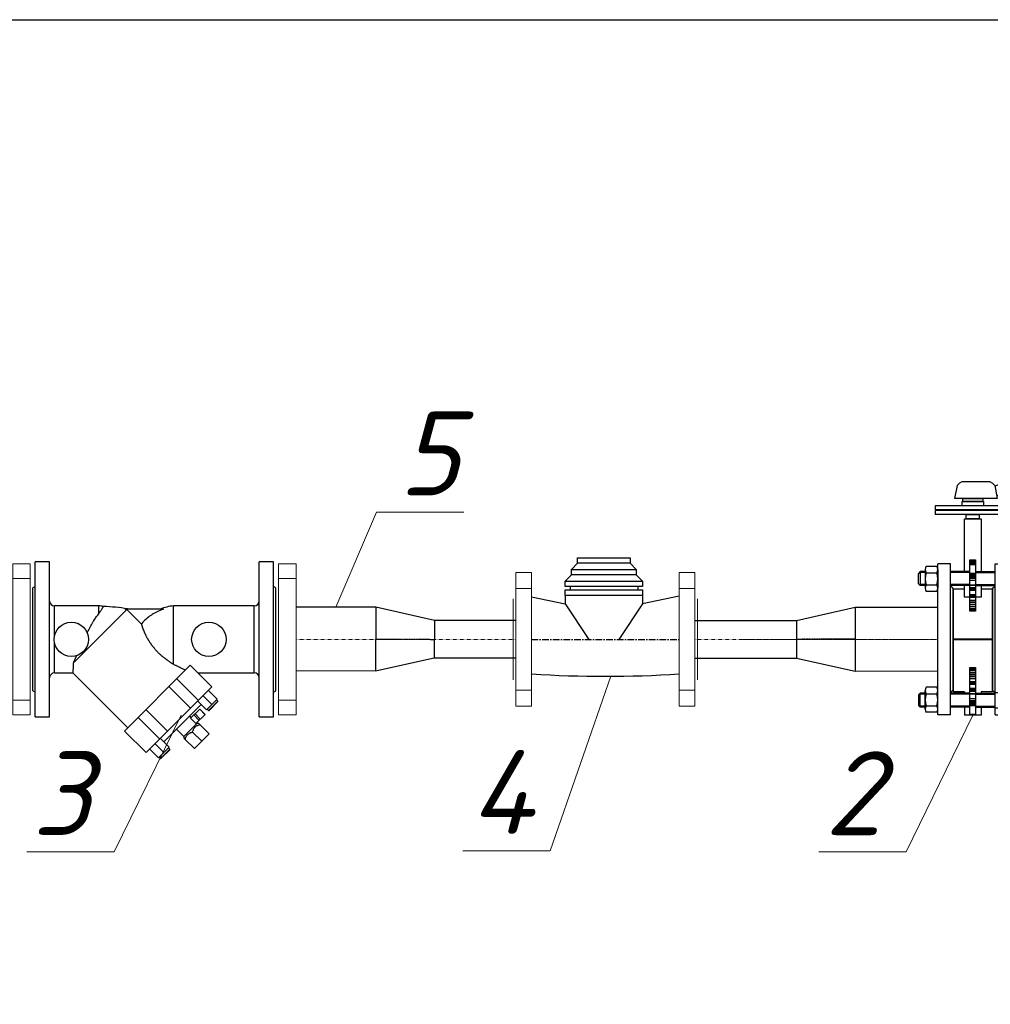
# Model space of a CAD drawing. Header units: inches. Extents: x 8001 to 766003, y -84601 to 563258.
# Tile 138 of 169: x 499299 to 503930, y 180726 to 185422. Entities that reach past the tile are written whole.
import ezdxf
from ezdxf import colors
from ezdxf.entities.mleader import LeaderData, LeaderLine
from ezdxf.math import Vec2, Vec3

# ---------------------------------------------------------------- set-up
doc = ezdxf.new("R2010")
doc.units = ezdxf.units.IN
doc.header["$MEASUREMENT"] = 0
for name, pattern in [('CENTER', [50.8, 31.75, -6.35, 6.35, -6.35]), ('CNS_SOLID', [0]), ('ОСЕВАЯ', [2, 1.25, -0.25, 0.25, -0.25])]:
    doc.linetypes.add(name, pattern=pattern)
for name, color, linetype in [('GSI_MCH_FI_TEXT', 7, 'Continuous'), ('GSI_MCH_FORMAT', 7, 'Continuous'), ('GSI_MCH_PL_DCW_B1', 170, 'Continuous'), ('ТХ_Оси труб.', 3, 'ОСЕВАЯ')]:
    doc.layers.add(name, color=color, linetype=linetype)
doc.layers.add('vis', color=7, linetype='CNS_SOLID', lineweight=30)
doc.styles.add('ISOPEUR', font='isocpeui.ttf')

# ---------------------------------------------------------------- blocks, each defined once
blk = doc.blocks.new('*U1272')
at = {"linetype": 'ByBlock'}
for p, q in [((261.9, 206.4, 265), (165.5, 206.4, 364.8)), ((165.5, 206.4, 328.6), (165.5, 182.4, 332.8)), ((261.9, 206.4, 265), (261.9, 182.4, 265)), ((261.9, 182.4, 265), (165.5, 182.4, 364.8)), ((86.8, 159.1, 31.2), (-3.2, 159.1, 31.2)), ((-3.2, 159.1, 31.2), (-3.2, 154.4, 31.2)), ((86.8, 154.4, 31.2), (-3.2, 154.4, 31.2)), ((86.8, 153.5, 31.2), (-3.2, 153.5, 31.2)), ((-3.2, 153.5, 31.2), (-3.2, 148.8, 31.2)), ((86.8, 159.1, 31.2), (86.8, 154.4, 31.2)), ((86.8, 153.5, 31.2), (86.8, 148.8, 31.2)), ((86.8, 148.8, 31.2), (-3.2, 148.8, 31.2)), ((-15, 83.3), (-15, 61)), ((-1.1, 87), (-13.9, 87)), ((0, -90), (0, 90)), ((15, 90), (0, 90)), ((0, 83.3), (0, 61)), ((15, -90), (15, 90)), ((68.4, -90), (68.4, 90)), ((68.4, 90), (83.4, 90)), ((83.4, -90), (83.4, 90)), ((83.4, 83.3), (83.4, 61)), ((84.5, 87), (97.2, 87)), ((98.4, 83.3), (98.4, 61)), ((18, 61), (15, 63.5)), ((18, 61), (18, -61)), ((65.4, 61), (68.4, 63.5)), ((65.4, 61), (65.4, -61)), ((-1.1, 57.1), (-13.9, 57.1)), ((84.5, 57.1), (97.2, 57.1)), ((-1.1, -57.1), (-13.9, -57.1)), ((84.5, -57.1), (97.2, -57.1)), ((-15, -83.3), (-15, -61)), ((0, -83.3), (0, -61)), ((18, -61), (15, -63.5)), ((65.4, -61), (68.4, -63.5)), ((68.4, -63.5), (83.4, -63.5)), ((83.4, -83.3), (83.4, -61)), ((98.4, -83.3), (98.4, -61)), ((68.4, -81.5), (83.4, -81.5)), ((-1.1, -87), (-13.9, -87)), ((15, -90), (0, -90)), ((68.4, -90), (83.4, -90)), ((84.5, -87), (97.2, -87))]:
    blk.add_line(p, q, dxfattribs=at)
for p, q in [((62.4, 187.7, 87.2), (28.6, 187.7, 206.2)), ((71, 168, -39.4), (20, 168, 31.1)), ((31.8, 143.7, 31.2), (51.6, 143.7, 31.2)), ((31.8, 80.8, 31.2), (31.8, 143.7, 31.2)), ((51.6, 143.7, 31.2), (51.6, 80.8, 31.2)), ((38.4, 94.3, -102.5), (45, 94.3, -102.5)), ((38.4, 93.4, -102.2), (45, 93.4, -102.2)), ((38.4, 93.3, -132.5), (45, 93.3, -132.5)), ((38.4, 92.6, -102), (45, 92.6, -102)), ((38.4, 92.5, -101.9), (45, 92.5, -101.9)), ((38.4, 91.9, -101.6), (45, 91.9, -101.6)), ((38.4, 91.8, -133.2), (45, 91.8, -133.2)), ((38.4, 91.2, -132.1), (45, 91.2, -132.1)), ((38.4, 91, -132.1), (45, 91, -132.1)), ((38.4, 90.5, -100.6), (45, 90.5, -100.6)), ((38.4, 90.4, -134.1), (45, 90.4, -134.1)), ((38.4, 89.4, -99.5), (45, 89.4, -99.5)), ((38.4, 89.3, -135.3), (45, 89.3, -135.3)), ((38.4, 78.8, -82.2), (45, 78.8, -82.2)), ((38.4, 78.6, -152.5), (45, 78.6, -152.5)), ((38.4, 77.7, -81.1), (45, 77.7, -81.1)), ((38.4, 77.4, -153.6), (45, 77.4, -153.6)), ((38.4, 77, -132.1), (45, 77, -132.1)), ((38.4, 76.8, -80.4), (45, 76.8, -80.4)), ((38.4, 76.3, -80.1), (45, 76.3, -80.1)), ((38.4, 76.1, -154.6), (45, 76.1, -154.6)), ((38.4, 75.6, -79.7), (45, 75.6, -79.7)), ((38.4, 75.3, -94.8), (45, 75.3, -94.8)), ((38.4, 75, -90.6), (45, 75, -90.6)), ((38.4, 74.8, -144.1), (45, 74.8, -144.1)), ((38.4, 74.8, -79.5), (45, 74.8, -79.5)), ((38.4, 74.5, -155.2), (45, 74.5, -155.2)), ((38.4, 73.2, -79.1), (45, 73.2, -79.1)), ((38.4, 73, -155.6), (45, 73, -155.6)), ((38.4, 70.5, -100.3), (45, 70.5, -100.3)), ((18.7, -62.7, 0.2), (18.7, 60.3, -0.2)), ((18.7, 60.3, 267), (31.8, 60.3, 296.3)), ((31.8, 50.4, 31.2), (31.8, 64.2, 31.2)), ((38.4, 70.4, -134.3), (45, 70.4, -134.3)), ((38.4, 65, -86.8), (45, 65, -86.8)), ((38.4, 64.8, -147.8), (45, 64.8, -147.8)), ((38.4, 61.9, -101.9), (45, 61.9, -101.9)), ((38.4, 61.9, -132.6), (45, 61.9, -132.6)), ((38.4, 61.5, -98.2), (45, 61.5, -98.2)), ((38.4, 61.4, -98.1), (45, 61.4, -98.1)), ((38.4, 61, -101.3), (45, 61, -101.3)), ((38.4, 60.9, -133.2), (45, 60.9, -133.2)), ((38.4, 60.6, -102), (45, 60.6, -102)), ((38.4, 60.5, -96.5), (45, 60.5, -96.5)), ((38.4, 60.5, -96.5), (45, 60.5, -96.5)), ((38.4, 60.5, -96.5), (45, 60.5, -96.5)), ((38.4, 60.4, -138), (45, 60.4, -138)), ((38.4, 60.1, -100.6), (45, 60.1, -100.6)), ((38.4, 60, -133.9), (45, 60, -133.9)), ((51.6, 64.2, 31.2), (51.6, 50.4, 31.2)), ((51.6, 60.3, 265), (64.7, 60.3, 264.9)), ((64.7, 60.3, -0.2), (64.7, -62.7, 0.2)), ((18.7, 54.8, 264.9), (18, 54.8, 264.9)), ((18, 54.8, -0.2), (18, -57.3, 0.2)), ((51.6, 50.4, 31.2), (31.8, 50.4, 31.2)), ((38.4, 58.6, -96.6), (45, 58.6, -96.6)), ((38.4, 58.5, -138), (45, 58.5, -138)), ((38.4, 53.4, -79), (45, 53.4, -79)), ((38.4, 53.1, -155.5), (45, 53.1, -155.5)), ((38.4, 52.7, -132.1), (45, 52.7, -132.1)), ((38.4, 52.4, -132.1), (45, 52.4, -132.1)), ((38.4, 52, -78.9), (45, 52, -78.9)), ((38.4, 51.8, -155.7), (45, 51.8, -155.7)), ((38.4, 51.3, -78.7), (45, 51.3, -78.7)), ((38.4, 51.1, -132.1), (45, 51.1, -132.1)), ((38.4, 50.7, -78.4), (45, 50.7, -78.4)), ((38.4, 50.5, -156.1), (45, 50.5, -156.1)), ((65.4, 54.8, 264.9), (64.7, 54.8, 264.9)), ((65.4, -57.3, 0.2), (65.4, 54.8, -0.2)), ((38.4, 46.8, -76.7), (45, 46.8, -76.7)), ((38.4, 46.5, -157.8), (45, 46.5, -157.8)), ((38.4, 44.5, -132.1), (45, 44.5, -132.1)), ((38.4, 44.2, -132.1), (45, 44.2, -132.1)), ((38.4, 42, -72.9), (45, 42, -72.9)), ((38.4, 41.8, -161.6), (45, 41.8, -161.6)), ((38.4, 39.5, -71.2), (45, 39.5, -71.2)), ((38.4, 39.3, -71), (45, 39.3, -71)), ((38.4, 36.9, -69.6), (45, 36.9, -69.6)), ((38.4, 36.6, -164.8), (45, 36.6, -164.8)), ((38.4, 36.2, -69.9), (45, 36.2, -69.9)), ((38.4, 35.9, -69.9), (45, 35.9, -69.9)), ((38.4, 35.4, -70), (45, 35.4, -70)), ((38.4, 35.1, -164.4), (45, 35.1, -164.4)), ((38.4, 34.6, -70.2), (45, 34.6, -70.2)), ((38.4, 34.4, -70.2), (45, 34.4, -70.2)), ((38.4, 33.9, -174.6), (45, 33.9, -174.6)), ((64.7, 0.2, 59), (18.7, 0.2, 59)), ((18.7, -0.1, -25.7), (64.7, -0.1, -25.7)), ((38.4, -33.8, 234.6), (45, -33.8, 234.6)), ((38.4, -34.3, 224.2), (45, -34.3, 224.2)), ((38.4, -34.6, 224.3), (45, -34.6, 224.3)), ((38.4, -35.1, 224.4), (45, -35.1, 224.4)), ((38.4, -35.3, 224.4), (45, -35.3, 224.4)), ((38.4, -35.8, 223), (45, -35.8, 223)), ((38.4, -36.1, 224.7), (45, -36.1, 224.7)), ((38.4, -36.6, 224.8), (45, -36.6, 224.8)), ((38.4, -36.8, 129.6), (45, -36.8, 129.6)), ((38.4, -39.2, 220.9), (45, -39.2, 220.9)), ((38.4, -39.5, 220.7), (45, -39.5, 220.7)), ((38.4, -41.7, 221.6), (45, -41.7, 221.6)), ((38.4, -42, 132.9), (45, -42, 132.9)), ((38.4, -44.1, 219.8), (45, -44.1, 219.8)), ((38.4, -44.4, 219.6), (45, -44.4, 219.6)), ((38.4, -46.5, 217.8), (45, -46.5, 217.8)), ((38.4, -46.7, 136.7), (45, -46.7, 136.7)), ((18, -57.3, 264.9), (18.7, -57.3, 264.9)), ((38.4, -50.4, 216.1), (45, -50.4, 216.1)), ((38.4, -50.6, 138.5), (45, -50.6, 138.5)), ((38.4, -51, 215.9), (45, -51, 215.9)), ((38.4, -51.3, 215.8), (45, -51.3, 215.8)), ((38.4, -51.7, 215.7), (45, -51.7, 215.7)), ((38.4, -51.9, 138.9), (45, -51.9, 138.9)), ((38.4, -52.4, 215.6), (45, -52.4, 215.6)), ((38.4, -52.6, 215.6), (45, -52.6, 215.6)), ((38.4, -53.1, 215.5), (45, -53.1, 215.5)), ((38.4, -53.3, 139), (45, -53.3, 139)), ((38.4, -58.4, 198), (45, -58.4, 198)), ((38.4, -58.5, 156.6), (45, -58.5, 156.6)), ((64.7, -57.3, 264.9), (65.4, -57.3, 264.9)), ((31.8, -62.7, 265), (18.7, -62.7, 265)), ((31.8, -62.7, 295.5), (31.8, -64.2, 294)), ((38.4, -60, 193.9), (45, -60, 193.9)), ((38.4, -60.1, 195.3), (45, -60.1, 195.3)), ((38.4, -60.3, 198.1), (45, -60.3, 198.1)), ((38.4, -60.4, 156.5), (45, -60.4, 156.5)), ((38.4, -60.5, 215.6), (45, -60.5, 215.6)), ((38.4, -60.9, 193.2), (45, -60.9, 193.2)), ((38.4, -60.9, 161.4), (45, -60.9, 161.4)), ((38.4, -61.3, 165.1), (45, -61.3, 165.1)), ((38.4, -61.4, 165.3), (45, -61.4, 165.3)), ((38.4, -61.8, 192.6), (45, -61.8, 192.6)), ((38.4, -61.9, 162), (45, -61.9, 162)), ((38.4, -64.7, 207.8), (45, -64.7, 207.8)), ((38.4, -64.9, 146.8), (45, -64.9, 146.8)), ((38.4, -70.4, 194.3), (45, -70.4, 194.3)), ((64.7, -62.7, 265), (51.6, -62.7, 265)), ((51.6, -62.7, 295.5), (51.6, -64.2, 294)), ((31.8, -80.8, 277.5), (31.8, -90.5, 267.9)), ((38.4, -70.5, 160.3), (45, -70.5, 160.3)), ((38.4, -72.9, 215.6), (45, -72.9, 215.6)), ((38.4, -73.2, 139.1), (45, -73.2, 139.1)), ((38.4, -74.5, 215.2), (45, -74.5, 215.2)), ((38.4, -74.7, 139.5), (45, -74.7, 139.5)), ((38.4, -74.8, 204.1), (45, -74.8, 204.1)), ((38.4, -74.9, 150.6), (45, -74.9, 150.6)), ((38.4, -75.3, 151.7), (45, -75.3, 151.7)), ((38.4, -75.5, 214.8), (45, -75.5, 214.8)), ((38.4, -76, 214.6), (45, -76, 214.6)), ((38.4, -76.3, 140.1), (45, -76.3, 140.1)), ((38.4, -76.8, 214.1), (45, -76.8, 214.1)), ((38.4, -76.9, 214), (45, -76.9, 214)), ((38.4, -77.4, 213.6), (45, -77.4, 213.6)), ((38.4, -77.6, 141.1), (45, -77.6, 141.1)), ((38.4, -78.5, 212.5), (45, -78.5, 212.5)), ((38.4, -78.8, 142.3), (45, -78.8, 142.3)), ((51.6, -80.8, 277.5), (51.6, -90.5, 267.9)), ((51.6, -90.5, 267.9), (31.8, -90.5, 265)), ((38.4, -89.2, 195.3), (45, -89.2, 195.3)), ((38.4, -89.3, 159.5), (45, -89.3, 159.5))]:
    blk.add_line(p, q)
at = {"ltscale": 6}
for p, q in [((-21.1, 80.8), (-23.2, 78.7)), ((-23.2, 66.3), (-23.2, 78.7)), ((-15, 79.7), (-22.2, 79.7)), ((-21.1, 80.8), (-21.1, 64.2)), ((-15, 80.8), (-21.1, 80.8)), ((-13.9, 79.3), (-1.1, 79.3)), ((38.4, 80.8), (15, 80.8)), ((38.4, 79.7), (15, 79.7)), ((45, 80.8), (68.4, 80.8)), ((45, 79.7), (68.4, 79.7)), ((97.2, 79.3), (84.5, 79.3)), ((98.4, 80.8), (104.5, 80.8)), ((98.4, 79.7), (105.6, 79.7)), ((104.5, 80.8), (104.5, 64.2)), ((104.5, 80.8), (106.5, 78.7)), ((106.5, 66.3), (106.5, 78.7)), ((-21.1, 64.2), (-23.2, 66.3)), ((-15, 65.3), (-22.2, 65.3)), ((-15, 64.2), (-21.1, 64.2)), ((-13.9, 64.9), (-1.1, 64.9)), ((38.4, 65.3), (15, 65.3)), ((38.4, 64.2), (15, 64.2)), ((45, 65.3), (68.4, 65.3)), ((45, 64.2), (68.4, 64.2)), ((97.2, 64.9), (84.5, 64.9)), ((98.4, 65.3), (105.6, 65.3)), ((98.4, 64.2), (104.5, 64.2)), ((104.5, 64.2), (106.5, 66.3)), ((-21.1, -64.2), (-23.2, -66.3)), ((-23.2, -66.3), (-23.2, -78.7)), ((-15, -65.3), (-22.2, -65.3)), ((-21.1, -80.8), (-21.1, -64.2)), ((-15, -64.2), (-21.1, -64.2)), ((-13.9, -64.9), (-1.1, -64.9)), ((38.4, -64.2), (15, -64.2)), ((38.4, -65.3), (15, -65.3)), ((45, -64.2), (68.4, -64.2)), ((45, -65.3), (68.4, -65.3)), ((97.2, -64.9), (84.5, -64.9)), ((98.4, -64.2), (104.5, -64.2)), ((98.4, -65.3), (105.6, -65.3)), ((104.5, -80.8), (104.5, -64.2)), ((104.5, -64.2), (106.5, -66.3)), ((106.5, -66.3), (106.5, -78.7)), ((-21.1, -80.8), (-23.2, -78.7)), ((-15, -79.7), (-22.2, -79.7)), ((-15, -80.8), (-21.1, -80.8)), ((-13.9, -79.3), (-1.1, -79.3)), ((38.4, -79.7), (15, -79.7)), ((38.4, -80.8), (15, -80.8)), ((45, -79.7), (68.4, -79.7)), ((45, -80.8), (68.4, -80.8)), ((97.2, -79.3), (84.5, -79.3)), ((98.4, -79.7), (105.6, -79.7)), ((98.4, -80.8), (104.5, -80.8)), ((104.5, -80.8), (106.5, -78.7))]:
    blk.add_line(p, q, dxfattribs=at)
for points, elevation in [([(165.5, 201.5), (135.1, 201), (128, 200.1), (121.1, 198.9), (114.9, 197.7), (107.2, 195.8), (99.2, 193.7), (93.8, 192.1), (68.1, 182.8)], 196.3), ([(28.6, 187.7), (25.9, 186.3), (23, 183.5), (20, 168)], 8.5), ([(62.4, 187.7), (65.1, 186.3), (68, 183.5), (71, 168)], 8.5), ([(165.5, 187.8), (135.1, 187.3), (128, 186.4), (121.1, 185.2), (114.9, 183.9), (107.2, 182.1), (99.2, 179.9), (93.8, 178.3), (70.4, 171)], 197.3)]:
    blk.add_lwpolyline(points, dxfattribs=dict(elevation=elevation))
for points, elevation in [([(28.9, 164.5), (54.6, 164.5), (54.6, 159.1), (28.9, 159.1)], 16.3), ([(29.9, 168), (53.9, 168), (53.9, 164.5), (29.9, 164.5)], 17.5), ([(49.5, 143.7), (34, 143.7), (34, 148.8), (49.5, 148.8)], 31.2), ([(38.4, 94.9), (45, 94.9), (45, 33.6), (38.4, 33.6)], -132.1), ([(45, -90.5), (38.4, -90.5), (38.4, -33.6), (45, -33.6)], 265)]:
    blk.add_lwpolyline(points, close=True, dxfattribs=dict(elevation=elevation))
at = {"linetype": 'ByBlock'}
for centre, start, end in [((-7.7, 83.2), 147.7074, 212.2925), ((-7.3, 83.2), 327.7075, 32.2926), ((90.6, 83.2), 147.7074, 212.2925), ((91.1, 83.2), 327.7075, 32.2926), ((-7.7, 61), 147.7075, 212.2926), ((-7.3, 61), 327.7074, 32.2925), ((90.6, 61), 147.7075, 212.2926), ((91.1, 61), 327.7074, 32.2925), ((-7.7, -61), 147.7074, 212.2925), ((-7.3, -61), 327.7075, 32.2926), ((90.6, -61), 147.7074, 212.2925), ((91.1, -61), 327.7075, 32.2926), ((-7.7, -83.2), 147.7075, 212.2926), ((-7.3, -83.2), 327.7074, 32.2925), ((90.6, -83.2), 147.7075, 212.2926), ((91.1, -83.2), 327.7074, 32.2925)]:
    blk.add_arc(centre, 7.25, start, end, dxfattribs=at)
at = {"ltscale": 6}
for centre, start, end in [((8.8, 72.1), 162.3785, 197.6215), ((-23.8, 72.1), 342.3785, 17.6215), ((107.1, 72.1), 162.3785, 197.6215), ((74.6, 72.1), 342.3785, 17.6215), ((8.8, -72.1), 162.3785, 197.6215), ((-23.8, -72.1), 342.3785, 17.6215), ((107.1, -72.1), 162.3785, 197.6215), ((74.6, -72.1), 342.3785, 17.6215)]:
    blk.add_arc(centre, 23.8, start, end, dxfattribs=at)
blk = doc.blocks.new('*U1281')
at = {"lineweight": 15}
for p, q in [((0, 90), (21, 90)), ((0, -90), (0, 90)), ((21, -90), (21, 90)), ((24, -61), (24, 61)), ((0, -90), (21, -90))]:
    blk.add_line(p, q, dxfattribs=at)
at = {"layer": 'Defpoints', "lineweight": 15}
for p, q in [((0, 72.5), (21, 72.5)), ((0, -72.5), (21, -72.5))]:
    blk.add_line(p, q, dxfattribs=at)
blk = doc.blocks.new('*U1280')
at = {"lineweight": 15}
for p, q in [((0, 90), (21, 90)), ((0, -90), (0, 90)), ((21, -90), (21, 90)), ((24, -61), (24, 61)), ((0, -90), (21, -90))]:
    blk.add_line(p, q, dxfattribs=at)
at = {"layer": 'Defpoints', "lineweight": 15}
for p, q in [((0, 72.5), (21, 72.5)), ((0, -72.5), (21, -72.5))]:
    blk.add_line(p, q, dxfattribs=at)
blk = doc.blocks.new('*U1274')
at = {"layer": 'GSI_MCH_PL_DCW_B1'}
for p, q in [((-70, 22.5), (0, 38)), ((0, -38), (0, 38)), ((-70, -22.5), (-70, 22.5)), ((-70, -22.5), (0, -38))]:
    blk.add_line(p, q, dxfattribs=at)
at = {"layer": 'ТХ_Оси труб.'}
blk.add_line((0, 0), (-70, 0), dxfattribs=at)
blk = doc.blocks.new('*U1273')
at = {"layer": 'vis'}
for p, q in [((-128, 272.4), (-145, 272.4)), ((-145, 87.4), (-145, 272.4)), ((-128, 87.4), (-128, 272.4)), ((139, 272.4), (122, 272.4)), ((122, 87.4), (122, 272.4)), ((139, 87.4), (139, 272.4)), ((-145, 242.9), (-148, 241.2)), ((-148, 118.6), (-148, 241.2)), ((142, 241.2), (139, 242.9)), ((142, 118.6), (142, 241.2)), ((-69.4, 219.9), (-122, 219.9)), ((-122, 184.4), (-122, 219.9)), ((-99.4, 151.9), (-35.8, 215.6)), ((-69.4, 210.2), (-69.4, 219.9)), ((8, 215.9), (-38.1, 215.9)), ((-18.6, 198.4), (-35.8, 215.6)), ((-35.4, 215.9), (-35.1, 216.3)), ((-34.7, 215.9), (-35.1, 216.3)), ((116, 219.9), (20, 219.9)), ((20, 150.2), (20, 219.9)), ((116, 139.9), (116, 219.9)), ((-122, 139.9), (-122, 175.4)), ((39.9, 149.1), (-38.6, 70.6)), ((65.7, 123.3), (39.9, 149.1)), ((-122, 139.9), (-100.1, 139.9)), ((-100.1, 139.9), (-34.7, 74.5)), ((23.7, 132.9), (49.5, 107.1)), ((49.1, 139.9), (116, 139.9)), ((-148, 118.6), (-145, 116.9)), ((-12.8, 44.8), (65.7, 123.3)), ((14.4, 123.6), (40.2, 97.8)), ((71.9, 108.6), (61.5, 119)), ((139, 116.9), (142, 118.6)), ((59.2, 95.8), (48.7, 106.3)), ((65.6, 102.2), (55.1, 112.7)), ((71.9, 108.6), (59.2, 95.8)), ((72.8, 106.3), (61.5, 95)), ((72.8, 106.3), (71.2, 107.9)), ((72.8, 105.6), (72.8, 106.3)), ((-13.1, 96.1), (12.7, 70.3)), ((8.4, 57.5), (53, 102.1)), ((51.1, 96.7), (40.2, 85.8)), ((57.5, 90.3), (51.1, 96.7)), ((57.4, 90.3), (51.1, 96.6)), ((59.9, 96.6), (61.5, 95)), ((61.5, 95), (62.2, 95)), ((72.8, 105.6), (62.2, 95)), ((-145, 87.4), (-128, 87.4)), ((-22.4, 86.8), (3.4, 61)), ((41, 86.5), (39.2, 88.3)), ((46.6, 79.4), (40.2, 85.8)), ((50.5, 83.3), (44.1, 89.7)), ((51.8, 84.7), (45.5, 91)), ((57.5, 90.3), (46.6, 79.4)), ((122, 87.4), (139, 87.4)), ((-38.6, 70.6), (-12.8, 44.8)), ((23.6, 72.7), (32.3, 64.1)), ((32.3, 64.1), (47.8, 79.6)), ((47.8, 79.6), (47.3, 80.2)), ((50, 79.6), (47.8, 79.6)), ((62.3, 67.3), (51.3, 78.3)), ((14.7, 51.3), (4.2, 61.8)), ((32.3, 64.1), (32.3, 61.9)), ((44.7, 49.6), (33.7, 60.6)), ((53.5, 58.4), (42.5, 69.4)), ((62.3, 67.3), (44.7, 49.6)), ((1.9, 38.6), (-8.5, 49)), ((8.3, 44.9), (-2.2, 55.4)), ((14.7, 51.3), (1.9, 38.6)), ((4.2, 37.7), (15.5, 49)), ((4.9, 37.7), (15.5, 48.3)), ((15.5, 49), (13.9, 50.6)), ((15.5, 48.3), (15.5, 49)), ((2.6, 39.3), (4.2, 37.7)), ((4.2, 37.7), (4.9, 37.7))]:
    blk.add_line(p, q, dxfattribs=at)
for points in [[(-69.4, 210.2), (-69.1, 210.7), (-68.5, 211.5), (-68, 212.4), (-67.7, 212.8), (-67.5, 213.2), (-67, 213.9), (-66.5, 214.7), (-66.1, 215.3), (-65.7, 215.9), (-65.3, 216.5), (-65.2, 216.7), (-65, 217), (-64.7, 217.4), (-64.5, 217.8), (-64.2, 218.2), (-64.1, 218.5), (-63.9, 218.7), (-63.9, 218.8), (-63.8, 218.9), (-63.7, 219), (-63.7, 219), (-63.7, 219)], [(-35.8, 215.6), (-36.2, 215.6), (-37, 215.7), (-37.7, 215.9), (-38.1, 215.9)], [(8, 215.9), (7.1, 215.6), (5.4, 215), (3.8, 214.3), (2.9, 214), (2.1, 213.6), (0.4, 212.8), (-1.2, 212), (-2.8, 211.2), (-4.3, 210.3), (-5.8, 209.4), (-6.5, 208.9), (-7.2, 208.4), (-8.6, 207.4), (-10.1, 206.4), (-11.5, 205.2), (-12.9, 204.1), (-14.3, 202.8), (-14.9, 202.2), (-15.6, 201.6), (-16.8, 200.3), (-18, 199), (-18.6, 198.4)], [(-83, 187.5), (-82.6, 188.3), (-81.8, 189.9), (-81, 191.4), (-80.6, 192.2), (-80.2, 192.9), (-79.4, 194.5), (-78.7, 196), (-77.9, 197.4), (-77.1, 198.9), (-76.3, 200.3), (-76, 200.9), (-75.6, 201.6), (-74.8, 202.8), (-74.1, 204), (-73.4, 205.1), (-72.7, 206.1), (-72, 207.1), (-71.7, 207.6), (-71.3, 208), (-70.6, 208.9), (-69.8, 209.8), (-69.4, 210.2)], [(-18.6, 198.4), (-18.5, 198.2), (-18.5, 198), (-18.4, 197.7), (-18.4, 197.6), (-18.3, 197.5), (-18.2, 197.2), (-18.1, 196.9), (-18.1, 196.6), (-18, 196.3), (-17.8, 196), (-17.8, 195.8), (-17.7, 195.6), (-17.6, 195.3), (-17.5, 194.9), (-17.4, 194.6), (-17.3, 194.2), (-17.1, 193.8), (-17.1, 193.6), (-17, 193.4), (-16.9, 193.1), (-16.7, 192.6), (-16.6, 192.4), (-16.6, 192.2), (-16.4, 191.8), (-16.2, 191.4), (-16.1, 191.2), (-16.1, 191), (-15.9, 190.5), (-15.7, 190.1), (-15.5, 189.6), (-15.3, 189.1), (-15.1, 188.7), (-15, 188.4), (-14.9, 188.2), (-14.7, 187.7), (-14.5, 187.2), (-14.2, 186.7), (-14, 186.2), (-13.8, 185.7), (-13.6, 185.5), (-13.5, 185.2), (-13.3, 184.7), (-13, 184.2), (-12.7, 183.6), (-12.5, 183.1), (-12.2, 182.6), (-12, 182.3), (-11.9, 182), (-11.6, 181.5), (-11.3, 180.9), (-10.9, 180.4), (-10.6, 179.8), (-10.3, 179.3), (-10.1, 179), (-10, 178.7), (-9.6, 178.2), (-9.3, 177.6), (-8.9, 177.1), (-8.6, 176.5), (-8.2, 176), (-8, 175.7), (-7.8, 175.4), (-7.4, 174.9), (-7.1, 174.3), (-6.9, 174.1), (-6.7, 173.8), (-6.3, 173.3), (-5.9, 172.7), (-5.7, 172.5), (-5.5, 172.2), (-5.1, 171.7), (-4.6, 171.1), (-4.2, 170.6), (-3.8, 170.1), (-3.4, 169.6), (-3.1, 169.3), (-2.9, 169), (-2.5, 168.5), (-2, 168), (-1.6, 167.5), (-1.1, 167), (-0.7, 166.5), (-0.4, 166.2), (-0.2, 166), (0.3, 165.5), (0.8, 165), (1.2, 164.5), (1.7, 164), (2.2, 163.6), (2.4, 163.3), (2.7, 163.1), (3.2, 162.6), (3.7, 162.2), (4.2, 161.7), (4.7, 161.2), (5.2, 160.8), (5.5, 160.6), (5.7, 160.3), (6.2, 159.9), (6.8, 159.5), (7.3, 159), (7.8, 158.6), (8.3, 158.2), (8.6, 158), (8.9, 157.8), (9.4, 157.3), (9.9, 156.9), (10.2, 156.7), (10.5, 156.5), (11, 156.1), (11.5, 155.7), (11.8, 155.5), (12.1, 155.3), (12.6, 154.9), (13.2, 154.6), (13.7, 154.2), (14.2, 153.8), (14.8, 153.5), (15.1, 153.3), (15.3, 153.1), (15.9, 152.7), (16.4, 152.4), (17, 152), (17.5, 151.7), (18.1, 151.4), (18.4, 151.2), (18.6, 151), (19.2, 150.7), (19.7, 150.4), (20, 150.2)], [(-99.4, 151.9), (-99.4, 152.1), (-99.2, 152.5), (-99, 153), (-98.9, 153.2), (-98.8, 153.4), (-98.6, 153.9), (-98.4, 154.3), (-98.1, 154.8), (-97.9, 155.3), (-97.7, 155.7), (-97.6, 156), (-97.5, 156.2), (-97.3, 156.7), (-97.1, 157.2), (-96.9, 157.7), (-96.6, 158.2), (-96.4, 158.7), (-96.3, 158.9), (-96.2, 159.2), (-96, 159.7), (-95.7, 160.2), (-95.6, 160.4)], [(-100.1, 139.9), (-100.1, 139.9), (-100.1, 140), (-100.1, 140.1), (-100.1, 140.2), (-100.1, 140.4), (-100, 140.7), (-100, 141.1), (-99.9, 141.5), (-99.9, 142.1), (-99.8, 142.7), (-99.8, 143.1), (-99.7, 143.4), (-99.7, 144.2), (-99.6, 145), (-99.5, 145.9), (-99.5, 146.9), (-99.4, 147.9), (-99.4, 148.5), (-99.4, 149), (-99.4, 150.1), (-99.4, 151.3), (-99.4, 151.9)], [(20, 150.2), (20.4, 150), (21.2, 149.6), (22, 149.2), (22.5, 149), (22.9, 148.8), (23.7, 148.4), (24.5, 148), (25.3, 147.6), (26.2, 147.2), (27, 146.8), (27.4, 146.6), (27.8, 146.4), (28.6, 146), (29.4, 145.6), (30.1, 145.2), (30.9, 144.9), (31.6, 144.5), (32, 144.3), (32.4, 144.1), (33.1, 143.8), (33.8, 143.5), (34.1, 143.3)], [(42.5, 69.4), (42.6, 69.9), (42.9, 70.7), (43.2, 71.4), (43.3, 71.8), (43.5, 72.1), (43.8, 72.8), (44.1, 73.4), (44.5, 74), (44.9, 74.5), (45.3, 75), (45.5, 75.2), (45.8, 75.4), (46.3, 75.9), (46.8, 76.3), (47.4, 76.6), (48, 77), (48.6, 77.3), (49, 77.4), (49.3, 77.6), (50.1, 77.9), (50.9, 78.1), (51.3, 78.3)], [(51.3, 78.3), (51.3, 78.3), (51.1, 78.5), (51, 78.6), (50.9, 78.7), (50.8, 78.8), (50.7, 78.9), (50.6, 79), (50.5, 79.1), (50.4, 79.2), (50.3, 79.3), (50.3, 79.3), (50.3, 79.3), (50.2, 79.4), (50.1, 79.5), (50.1, 79.5), (50, 79.5), (50, 79.6), (50, 79.6), (50, 79.6), (50, 79.6), (50, 79.6), (50, 79.6)], [(32.3, 61.9), (32.3, 61.9), (32.3, 61.9), (32.3, 61.9), (32.3, 61.9), (32.3, 61.9), (32.4, 61.9), (32.4, 61.8), (32.5, 61.8), (32.5, 61.7), (32.6, 61.7), (32.6, 61.6), (32.6, 61.6), (32.7, 61.5), (32.8, 61.4), (32.9, 61.3), (33, 61.2), (33.2, 61.1), (33.2, 61), (33.3, 61), (33.4, 60.8), (33.6, 60.7), (33.7, 60.6)], [(33.7, 60.6), (33.8, 61), (34, 61.8), (34.3, 62.6), (34.5, 63), (34.6, 63.3), (34.9, 64), (35.3, 64.6), (35.7, 65.1), (36.1, 65.6), (36.5, 66.1), (36.7, 66.4), (36.9, 66.6), (37.4, 67), (38, 67.4), (38.5, 67.8), (39.1, 68.1), (39.8, 68.5), (40.1, 68.6), (40.5, 68.8), (41.2, 69), (42.1, 69.3), (42.5, 69.4)]]:
    blk.add_lwpolyline(points, dxfattribs=at)
for centre in [(-102, 179.9), (62, 179.9)]:
    blk.add_circle(centre, 20.5, dxfattribs=at)
for centre, radius, start, end in [((-122, 225.9), 6, 180, 270), ((116, 225.9), 6, 270, 0), ((-74, 170.1), 50, 78.1103, 84.7555), ((-69.4, 11.4), 207.7, 80.4809, 88.4191), ((27.8, 155.4), 65, 96.9204, 111.3811), ((-122, 133.9), 6, 90, 180), ((116, 133.9), 6, 0, 90)]:
    blk.add_arc(centre, radius, start, end, dxfattribs=at)
blk = doc.blocks.new('_None')
blk = doc.blocks.new('*U1278')
at = {"lineweight": 15}
for p, q in [((0, 72.5), (17, 72.5)), ((0, -72.5), (0, 72.5)), ((17, -72.5), (17, 72.5)), ((20, -44), (20, 44)), ((0, -72.5), (17, -72.5))]:
    blk.add_line(p, q, dxfattribs=at)
at = {"layer": 'Defpoints', "lineweight": 15}
for p, q in [((0, 55), (17, 55)), ((0, -55), (17, -55))]:
    blk.add_line(p, q, dxfattribs=at)
blk = doc.blocks.new('*U1279')
at = {"lineweight": 15}
for p, q in [((0, 72.5), (17, 72.5)), ((0, -72.5), (0, 72.5)), ((17, -72.5), (17, 72.5)), ((20, -44), (20, 44)), ((0, -72.5), (17, -72.5))]:
    blk.add_line(p, q, dxfattribs=at)
at = {"layer": 'Defpoints', "lineweight": 15}
for p, q in [((0, 55), (17, 55)), ((0, -55), (17, -55))]:
    blk.add_line(p, q, dxfattribs=at)

msp = doc.modelspace()

# ---------------------------------------------------------------- linework, layer by layer
at = {"layer": 'GSI_MCH_FORMAT'}
for p, q in [((501960.799, 182829.493), (501931.497, 182800.191)), ((502211.792, 182829.493), (502241.095, 182800.191)), ((501931.497, 182774.116), (501902.194, 182744.814)), ((502241.095, 182774.116), (502270.397, 182744.814)), ((501924.843, 182718.74), (501924.843, 182702.148)), ((502247.748, 182718.74), (502247.748, 182702.148)), ((501741.576, 182668.92), (501902.194, 182635.292)), ((501902.194, 182676.074), (501902.194, 182635.292)), ((502270.397, 182676.074), (502270.397, 182635.292)), ((502445.576, 182671.969), (502270.397, 182635.292)), ((501902.194, 182635.292), (502015.168, 182466.673)), ((502270.397, 182635.292), (502157.423, 182466.673))]:
    msp.add_line(p, q, dxfattribs=at)
at = {"layer": 'GSI_MCH_FORMAT', "linetype": 'CENTER'}
msp.add_line((501741.576, 182466.673), (502445.576, 182466.673), dxfattribs=at)
at = {"layer": 'GSI_MCH_FORMAT', "lineweight": 30}
msp.add_lwpolyline([(493177.861, 185422.5), (509263.083, 185422.5), (509263.083, 173408), (493177.861, 173408)], close=True, dxfattribs=at)
at = {"layer": 'GSI_MCH_FORMAT'}
for points in [[(501960.799, 182855.567), (502211.792, 182855.567), (502211.792, 182829.493), (501960.799, 182829.493), (501960.799, 182855.567)], [(501931.497, 182800.191), (502241.095, 182800.191), (502241.095, 182774.116), (501931.497, 182774.116), (501931.497, 182800.191)], [(501902.194, 182744.814), (502270.397, 182744.814), (502270.397, 182718.74), (501902.194, 182718.74), (501902.194, 182744.814)], [(501902.194, 182702.148), (502270.397, 182702.148), (502270.397, 182676.074), (501902.194, 182676.074), (501902.194, 182702.148)]]:
    msp.add_lwpolyline(points, dxfattribs=at)
msp.add_arc((502093.576, 188002.966), 5712.284, 266.467105, 273.532895, dxfattribs=at)
at = {"layer": 'GSI_MCH_PL_DCW_B1', "ltscale": 10000}
for p, q in [((500997.835, 182619.669), (500617.6, 182620.057)), ((503284.58, 182619.669), (503679.593, 182620.145)), ((501666.776, 182556.672), (501277.612, 182556.672)), ((502520.376, 182556.672), (503004.803, 182556.672)), ((501666.776, 182376.673), (501276.971, 182376.673)), ((502520.376, 182376.673), (503005.444, 182376.673)), ((500996.752, 182315.671), (500617.6, 182316.01)), ((503285.663, 182315.671), (503679.593, 182316.088))]:
    msp.add_line(p, q, dxfattribs=at)
at = {"layer": 'ТХ_Оси труб.', "lineweight": 5, "ltscale": 0.0001}
for p, q in [((500617.6, 182466.673), (501666.776, 182466.673)), ((502520.376, 182466.673), (502741.207, 182466.673)), ((502741.207, 182466.673), (503679.593, 182466.673)), ((503679.593, 182466.673), (502741.207, 182466.673))]:
    msp.add_line(p, q, dxfattribs=at)

# ---------------------------------------------------------------- block references
at = {"color": 0, "linetype": 'ByBlock', "xscale": 4, "yscale": 4, "zscale": 4}
for name, p in [('*U1272', (503679.593, 182466.673)), ('*U1273', (499953.6, 181747.021))]:
    msp.add_blockref(name, p, dxfattribs=at)
at = {"layer": 'GSI_MCH_FORMAT', "ltscale": 0.25}
for name, p, xscale, yscale, zscale in [('*U1280', (499265.6, 182466.673), 4, 4, 4), ('*U1281', (500617.6, 182466.673), -4, 4, 4), ('*U1278', (501741.576, 182466.673), -4.4, 4.4, 4.4), ('*U1279', (502445.576, 182466.673), 4.4, 4.4, 4.4)]:
    msp.add_blockref(name, p, dxfattribs=dict(at, xscale=xscale, yscale=yscale, zscale=zscale))
at = {"layer": 'GSI_MCH_PL_DCW_B1', "ltscale": 10000}
for p, xscale, yscale, zscale, rotation in [((500997.293, 182467.67), 3.999999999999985, 3.999999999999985, 3.999999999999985, 179.7958949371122), ((503285.122, 182467.67), -3.999999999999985, 4, 4, 180.2041050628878)]:
    msp.add_blockref('*U1274', p, dxfattribs=dict(at, xscale=xscale, yscale=yscale, zscale=zscale, rotation=rotation))

# ---------------------------------------------------------------- leaders
at = {"layer": 'GSI_MCH_FI_TEXT', "lineweight": 25, "transparency": 33554687}
ml = msp.add_multileader_mtext('Standard', dxfattribs=at)
ml.set_content('5', color=(0, 0, 0), style='ISOPEUR')
ml.set_leader_properties(lineweight=15)
ml.set_arrow_properties(name='NONE')
ml.build(insert=Vec2(0, 0))
ml.multileader.update_dxf_attribs({"text_left_attachment_type": 6, "text_right_attachment_type": 6, "dogleg_length": 0.001, "arrow_head_size": 2400, "scale": 200})
ctx = ml.context
ctx.base_point, ctx.scale, ctx.char_height, ctx.arrow_head_size, ctx.landing_gap_size, ctx.plane_origin = Vec3(501051.904, 183073.667), 200, 400, 2400, 60, Vec3(569896.838, 182147.477)
ctx.left_attachment, ctx.right_attachment, ctx.text_align_type = 6, 6, 1
notes = []
notes.append((ctx, [(1, (1, 1, 0), (501001.096, 183073.667), (1, 0), 50.807, [(0, [(500807.717, 182619.863)], 0, [])])]))
ctx.mtext.insert, ctx.mtext.alignment, ctx.mtext.line_spacing_factor, ctx.mtext.flow_direction = Vec3(501252.51, 183553.667), 2, 0.864, 5
ml = msp.add_multileader_mtext('Standard', dxfattribs=at)
ml.set_content('4', color=(0, 0, 0), style='ISOPEUR')
ml.set_leader_properties(lineweight=15)
ml.set_arrow_properties(name='NONE')
ml.build(insert=Vec2(0, 0))
ml.multileader.update_dxf_attribs({"text_left_attachment_type": 6, "text_right_attachment_type": 6, "dogleg_length": 0.001, "arrow_head_size": 2400, "scale": 200})
ctx = ml.context
ctx.base_point, ctx.scale, ctx.char_height, ctx.arrow_head_size, ctx.landing_gap_size, ctx.plane_origin = Vec3(501412.576, 181458.199), 200, 400, 2400, 60, Vec3(571502.213, 182460.779)
ctx.left_attachment, ctx.right_attachment, ctx.text_align_type = 6, 6, 1
notes.append((ctx, [(0, (1, 1, 0), (501830.353, 181458.199), (-1, 0), 50.807, [(0, [(502118.844, 182290.738)], 0, [])])]))
ctx.mtext.insert, ctx.mtext.alignment, ctx.mtext.line_spacing_factor, ctx.mtext.flow_direction = Vec3(501596.061, 181938.199), 2, 0.864, 5
ml = msp.add_multileader_mtext('Standard', dxfattribs=at)
ml.set_content('3', color=(0, 0, 0), style='ISOPEUR')
ml.set_leader_properties(lineweight=15)
ml.set_arrow_properties(name='NONE')
ml.build(insert=Vec2(0, 0))
ml.multileader.update_dxf_attribs({"text_left_attachment_type": 6, "text_right_attachment_type": 6, "dogleg_length": 0.001, "arrow_head_size": 2400, "scale": 200})
ctx = ml.context
ctx.base_point, ctx.scale, ctx.char_height, ctx.arrow_head_size, ctx.landing_gap_size, ctx.plane_origin = Vec3(499295.974, 181452.516, 8.264), 200, 400, 2400, 60, Vec3(569422.277, 182371.157, 8.264)
ctx.left_attachment, ctx.right_attachment, ctx.text_align_type = 6, 6, 1
notes.append((ctx, [(0, (1, 1, 0), (499750.417, 181452.516, 8.264), (-1, 0), 50.807, [(0, [(500068.959, 182104.807, 8.264)], 0, [])])]))
ctx.mtext.insert, ctx.mtext.alignment, ctx.mtext.line_spacing_factor, ctx.mtext.flow_direction = Vec3(499497.792, 181932.516, 8.264), 2, 0.864, 5
ml = msp.add_multileader_mtext('Standard', dxfattribs=at)
ml.set_content('2', color=(0, 0, 0), style='ISOPEUR')
ml.set_leader_properties(lineweight=15)
ml.set_arrow_properties(name='NONE')
ml.build(insert=Vec2(0, 0))
ml.multileader.update_dxf_attribs({"text_left_attachment_type": 6, "text_right_attachment_type": 6, "dogleg_length": 0.001, "arrow_head_size": 2400, "scale": 200})
ctx = ml.context
ctx.base_point, ctx.scale, ctx.char_height, ctx.arrow_head_size, ctx.landing_gap_size, ctx.plane_origin = Vec3(503074.014, 181452.516, 8.264), 200, 400, 2400, 60, Vec3(573200.621, 182371.157, 8.264)
ctx.left_attachment, ctx.right_attachment, ctx.text_align_type = 6, 6, 1
notes.append((ctx, [(0, (1, 1, 0), (503528.761, 181452.516, 8.264), (-1, 0), 50.807, [(0, [(503847.302, 182104.807, 8.264)], 0, [])])]))
ctx.mtext.insert, ctx.mtext.alignment, ctx.mtext.line_spacing_factor, ctx.mtext.flow_direction = Vec3(503275.983, 181932.516, 8.264), 2, 0.864, 5
for ctx, leaders in notes:
    for number, flags, end, landing, length, lines in leaders:
        leader = LeaderData()
        leader.index, (leader.has_last_leader_line, leader.has_dogleg_vector, leader.attachment_direction) = number, flags
        leader.last_leader_point, leader.dogleg_vector, leader.dogleg_length = Vec3(end), Vec3(landing), length
        for number, points, colour, breaks in lines:
            line = LeaderLine()
            line.index, line.vertices, line.color, line.breaks = number, Vec3.list(points), colors.encode_raw_color(colour), breaks
            leader.lines.append(line)
        ctx.leaders.append(leader)

doc.saveas('drawing.dxf')
